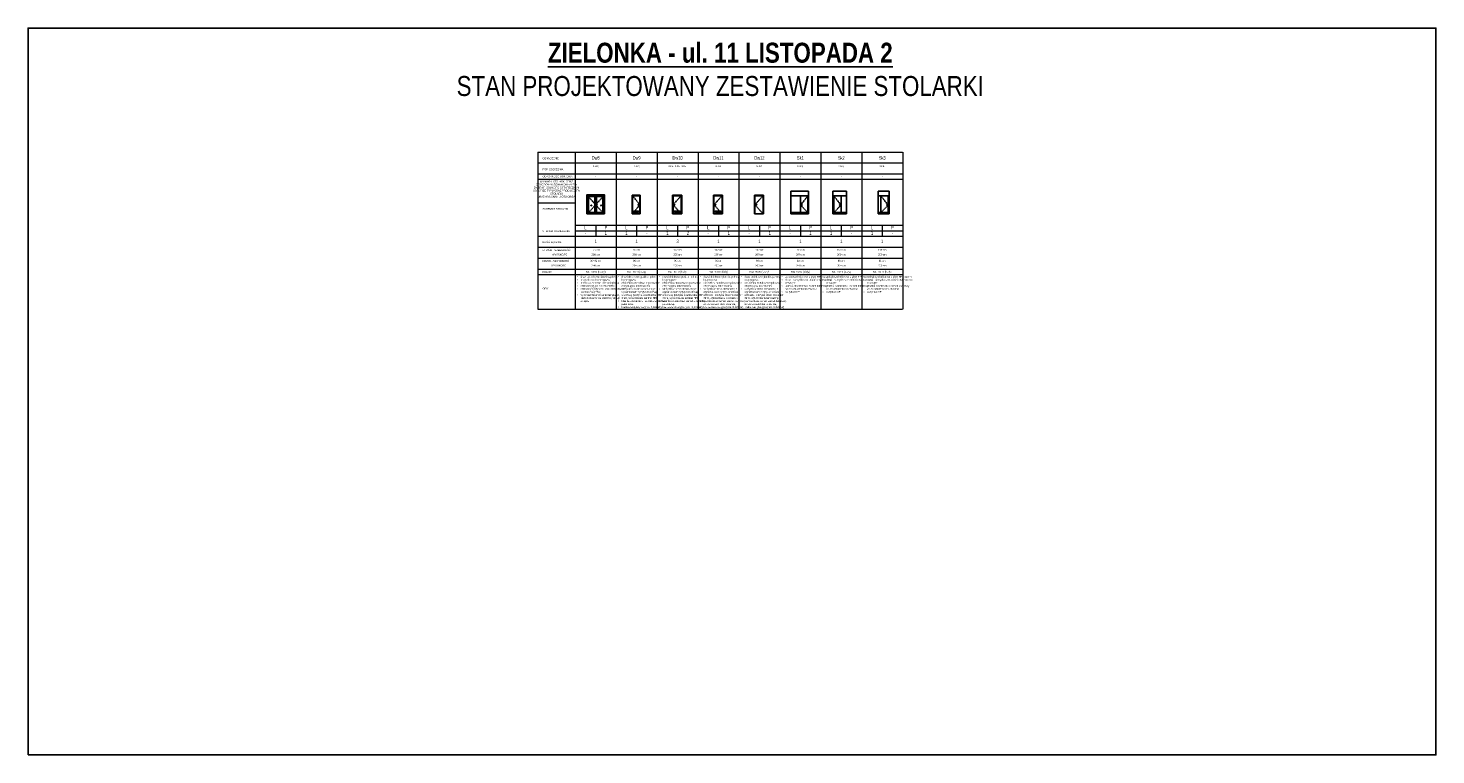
# Model space of a CAD drawing. Header units: millimetres. Extents: x 99331 to 130831, y -7610 to 25890.
# Tile 1 of 101: x 115331 to 130831, y -7610 to 390. Entities that reach past the tile are written whole.
import ezdxf

# ---------------------------------------------------------------- set-up
doc = ezdxf.new("R2010")
doc.units = ezdxf.units.MM
doc.linetypes.add('DASHEDX2', pattern=[38.1, 25.4, -12.7])
doc.layers.add('_HSA_POMOC_GRAFICZNE', color=7, linetype='Continuous', plot=False)
doc.layers.add('_HSA_PRZERYWANE', color=153, linetype='DASHEDX2')
doc.layers.add('_HSA_STOLARKA', color=132, linetype='Continuous')
doc.layers.add('_HSA_STOLARKA_OPIS', color=43, linetype='Continuous', lineweight=9)
doc.layers.add('_HSA_ZAKRES_OPRACOWANIA_HATCH', color=31, linetype='Continuous', transparency=0.5)
doc.styles.add('ARIAL 08', font='Arial.ttf', dxfattribs={"width": 0.8})
doc.styles.add('ARIAL_100', font='Arial.ttf', dxfattribs={"width": 0.8, "height": 20})
doc.styles.add('ARIAL_200', font='Arial Narrow.ttf', dxfattribs={"width": 0.8, "height": 38})

# ---------------------------------------------------------------- blocks, each defined once
blk = doc.blocks.new('A$C503931F8')
at = {"color": 0}
for points in [[(5, 94), (11, 94), (11, 89), (5, 89)], [(7, 99), (20, 99), (20, 101), (7, 101)]]:
    blk.add_lwpolyline(points, close=True, dxfattribs=at)
blk.add_lwpolyline([(11, 101), (11, 103), (5, 103), (5, 97), (11, 97), (11, 99)], dxfattribs=at)

msp = doc.modelspace()

# ---------------------------------------------------------------- linework, layer by layer
at = {"layer": '_HSA_POMOC_GRAFICZNE'}
msp.add_lwpolyline([(115331.33, -7609.52), (130831.33, -7609.52), (130831.33, 390.48), (115331.33, 390.48)], close=True, dxfattribs=at)
at = {"layer": '_HSA_PRZERYWANE', "ltscale": 0.2}
for points in [[(121490.4, -1653.66), (121580.4, -1553.66), (121490.4, -1453.66)], [(121670.4, -1653.66), (121580.4, -1553.66), (121670.4, -1453.66)], [(121986.46, -1653.66), (122066.46, -1553.66), (121986.46, -1453.66)], [(122522.17, -1653.66), (122432.17, -1553.66), (122522.17, -1453.66)], [(122972.88, -1653.66), (122882.88, -1553.66), (122972.88, -1453.66)], [(123423.6, -1653.66), (123333.6, -1553.66), (123423.6, -1453.66)], [(123916.96, -1638.66), (123836.96, -1558.66), (123916.96, -1453.66)], [(124201.68, -1638.66), (124281.68, -1558.66), (124201.68, -1453.66)], [(124720.36, -1638.66), (124800.36, -1558.66), (124720.36, -1453.66)]]:
    msp.add_lwpolyline(points, dxfattribs=at)
at = {"layer": '_HSA_STOLARKA', "linetype": 'Continuous'}
for p, q in [((122071.46, -1448.66), (121981.46, -1448.66)), ((121981.46, -1448.66), (121981.46, -1653.66)), ((122066.46, -1453.66), (121986.46, -1453.66)), ((121986.46, -1453.66), (121986.46, -1653.66)), ((122066.46, -1453.66), (122066.46, -1653.66)), ((122071.46, -1448.66), (122071.46, -1653.66)), ((122427.17, -1448.66), (122527.17, -1448.66)), ((122427.17, -1448.66), (122427.17, -1653.66)), ((122432.17, -1453.66), (122432.17, -1653.66)), ((122432.17, -1453.66), (122522.17, -1453.66)), ((122522.17, -1453.66), (122522.17, -1653.66)), ((122527.17, -1448.66), (122527.17, -1653.66)), ((122877.88, -1448.66), (122977.88, -1448.66)), ((122877.88, -1448.66), (122877.88, -1653.66)), ((122882.88, -1453.66), (122882.88, -1653.66)), ((122882.88, -1453.66), (122972.88, -1453.66)), ((122972.88, -1453.66), (122972.88, -1653.66)), ((122977.88, -1448.66), (122977.88, -1653.66)), ((123328.6, -1448.66), (123428.6, -1448.66)), ((123328.6, -1448.66), (123328.6, -1653.66)), ((123333.6, -1453.66), (123333.6, -1653.66)), ((123333.6, -1453.66), (123423.6, -1453.66)), ((123423.6, -1453.66), (123423.6, -1653.66)), ((123428.6, -1448.66), (123428.6, -1653.66)), ((123730.96, -1403.66), (123923.96, -1403.66)), ((123730.96, -1453.66), (123923.96, -1453.66)), ((123836.96, -1453.66), (123836.96, -1653.66)), ((123916.96, -1453.66), (123916.96, -1475.16)), ((123916.96, -1495.16), (123916.96, -1597.16)), ((124341.68, -1403.66), (124191.68, -1403.66)), ((124341.68, -1453.66), (124191.68, -1453.66)), ((124201.68, -1453.66), (124201.68, -1475.16)), ((124201.68, -1495.16), (124201.68, -1597.16)), ((124281.68, -1453.66), (124281.68, -1653.66)), ((124810.36, -1403.66), (124691.36, -1403.66)), ((124810.36, -1453.66), (124691.36, -1453.66)), ((124720.36, -1453.66), (124720.36, -1475.16)), ((124720.36, -1495.16), (124720.36, -1597.16)), ((124800.36, -1453.66), (124800.36, -1653.66)), ((122071.46, -1653.66), (121981.46, -1653.66)), ((122427.17, -1653.66), (122527.17, -1653.66)), ((122877.88, -1653.66), (122977.88, -1653.66)), ((123328.6, -1653.66), (123428.6, -1653.66)), ((123730.96, -1638.66), (123923.96, -1638.66)), ((123730.96, -1653.66), (123923.96, -1653.66)), ((123916.96, -1617.16), (123916.96, -1653.66)), ((124341.68, -1638.66), (124191.68, -1638.66)), ((124341.68, -1653.66), (124191.68, -1653.66)), ((124201.68, -1617.16), (124201.68, -1653.66)), ((124810.36, -1638.66), (124691.36, -1638.66)), ((124810.36, -1653.66), (124691.36, -1653.66)), ((124720.36, -1617.16), (124720.36, -1653.66))]:
    msp.add_line(p, q, dxfattribs=at)
at = {"layer": '_HSA_STOLARKA'}
for p, q in [((123730.96, -1653.66), (123730.96, -1403.66)), ((123915.96, -1475.16), (123917.96, -1475.16)), ((123915.96, -1485.16), (123915.96, -1475.16)), ((123917.96, -1485.16), (123915.96, -1485.16)), ((123915.96, -1485.16), (123917.96, -1485.16)), ((123915.96, -1495.16), (123915.96, -1485.16)), ((123917.96, -1495.16), (123915.96, -1495.16)), ((123917.96, -1475.16), (123917.96, -1485.16)), ((123917.96, -1485.16), (123917.96, -1495.16)), ((123923.96, -1653.66), (123923.96, -1403.66)), ((124191.68, -1653.66), (124191.68, -1403.66)), ((124202.68, -1475.16), (124200.68, -1475.16)), ((124200.68, -1475.16), (124200.68, -1485.16)), ((124200.68, -1485.16), (124202.68, -1485.16)), ((124202.68, -1485.16), (124200.68, -1485.16)), ((124200.68, -1485.16), (124200.68, -1495.16)), ((124200.68, -1495.16), (124202.68, -1495.16)), ((124202.68, -1485.16), (124202.68, -1475.16)), ((124202.68, -1495.16), (124202.68, -1485.16)), ((124341.68, -1653.66), (124341.68, -1403.66)), ((124691.36, -1653.66), (124691.36, -1403.66)), ((124721.36, -1475.16), (124719.36, -1475.16)), ((124719.36, -1475.16), (124719.36, -1485.16)), ((124719.36, -1485.16), (124721.36, -1485.16)), ((124721.36, -1485.16), (124719.36, -1485.16)), ((124719.36, -1485.16), (124719.36, -1495.16)), ((124719.36, -1495.16), (124721.36, -1495.16)), ((124721.36, -1485.16), (124721.36, -1475.16)), ((124721.36, -1495.16), (124721.36, -1485.16)), ((124810.36, -1653.66), (124810.36, -1403.66)), ((123733.96, -1638.66), (123733.96, -1653.66)), ((123735.96, -1638.66), (123735.96, -1653.66)), ((123834.96, -1638.66), (123834.96, -1653.66)), ((123915.96, -1597.16), (123917.96, -1597.16)), ((123915.96, -1607.16), (123915.96, -1597.16)), ((123917.96, -1607.16), (123915.96, -1607.16)), ((123915.96, -1607.16), (123917.96, -1607.16)), ((123915.96, -1617.16), (123915.96, -1607.16)), ((123917.96, -1617.16), (123915.96, -1617.16)), ((123917.96, -1597.16), (123917.96, -1607.16)), ((123917.96, -1607.16), (123917.96, -1617.16)), ((123918.96, -1638.66), (123918.96, -1653.66)), ((123921.96, -1638.66), (123921.96, -1653.66)), ((123923.96, -1638.66), (123923.96, -1653.66)), ((124191.68, -1638.66), (124191.68, -1653.66)), ((124193.68, -1638.66), (124193.68, -1653.66)), ((124199.68, -1638.66), (124199.68, -1653.66)), ((124202.68, -1597.16), (124200.68, -1597.16)), ((124200.68, -1597.16), (124200.68, -1607.16)), ((124200.68, -1607.16), (124202.68, -1607.16)), ((124202.68, -1607.16), (124200.68, -1607.16)), ((124200.68, -1607.16), (124200.68, -1617.16)), ((124200.68, -1617.16), (124202.68, -1617.16)), ((124202.68, -1607.16), (124202.68, -1597.16)), ((124202.68, -1617.16), (124202.68, -1607.16)), ((124283.68, -1638.66), (124283.68, -1653.66)), ((124336.68, -1638.66), (124336.68, -1653.66)), ((124338.68, -1638.66), (124338.68, -1653.66)), ((124691.36, -1638.66), (124691.36, -1653.66)), ((124693.36, -1638.66), (124693.36, -1653.66)), ((124718.36, -1638.66), (124718.36, -1653.66)), ((124721.36, -1597.16), (124719.36, -1597.16)), ((124719.36, -1597.16), (124719.36, -1607.16)), ((124719.36, -1607.16), (124721.36, -1607.16)), ((124721.36, -1607.16), (124719.36, -1607.16)), ((124719.36, -1607.16), (124719.36, -1617.16)), ((124719.36, -1617.16), (124721.36, -1617.16)), ((124721.36, -1607.16), (124721.36, -1597.16)), ((124721.36, -1617.16), (124721.36, -1607.16)), ((124802.36, -1638.66), (124802.36, -1653.66)), ((124802.36, -1638.66), (124802.36, -1653.66)), ((124807.36, -1638.66), (124807.36, -1653.66))]:
    msp.add_line(p, q, dxfattribs=at)
for points in [[(121482.9, -1653.66), (121482.9, -1445.66), (121677.9, -1445.66), (121677.9, -1653.66)], [(121490.4, -1653.66), (121490.4, -1453.66), (121580.4, -1453.66), (121580.4, -1653.66)], [(121580.4, -1453.66), (121580.4, -1653.66)], [(121670.4, -1653.66), (121670.4, -1453.66), (121580.4, -1453.66), (121580.4, -1653.66)], [(121482.9, -1653.66), (121677.9, -1653.66)], [(121531.1, -1564.78), (121524.83, -1558.35)], [(121538.69, -1568.6), (121525.24, -1553.73)], [(121536.05, -1561.1), (121529.78, -1554.67)], [(121633.11, -1568.6), (121646.56, -1553.73)], [(121635.75, -1561.1), (121642.02, -1554.67)], [(121640.7, -1564.78), (121646.97, -1558.35)], [(122055.46, -1552.41), (122055.46, -1550.91), (122060.96, -1550.91), (122060.96, -1556.41), (122055.46, -1556.41), (122055.46, -1554.91)], [(122443.17, -1552.41), (122443.17, -1550.91), (122437.67, -1550.91), (122437.67, -1556.41), (122443.17, -1556.41), (122443.17, -1554.91)], [(122893.88, -1552.41), (122893.88, -1550.91), (122888.38, -1550.91), (122888.38, -1556.41), (122893.88, -1556.41), (122893.88, -1554.91)], [(123344.6, -1552.41), (123344.6, -1550.91), (123339.1, -1550.91), (123339.1, -1556.41), (123344.6, -1556.41), (123344.6, -1554.91)]]:
    msp.add_lwpolyline(points, dxfattribs=at)
for points in [[(121516.3, -1453.66), (121497.47, -1453.66), (121497.47, -1462.24), (121516.3, -1462.24)], [(121499.94, -1461.66), (121572.4, -1461.66), (121572.4, -1637.66), (121499.94, -1637.66)], [(121660.87, -1461.66), (121588.4, -1461.66), (121588.4, -1637.66), (121660.87, -1637.66)], [(121644.51, -1453.66), (121663.33, -1453.66), (121663.33, -1462.24), (121644.51, -1462.24)], [(122059.46, -1554.91), (122046.96, -1554.91), (122046.96, -1552.41), (122059.46, -1552.41)], [(122055.46, -1559.16), (122060.96, -1559.16), (122060.96, -1564.66), (122055.46, -1564.66)], [(122443.17, -1559.16), (122437.67, -1559.16), (122437.67, -1564.66), (122443.17, -1564.66)], [(122439.17, -1554.91), (122451.67, -1554.91), (122451.67, -1552.41), (122439.17, -1552.41)], [(122893.88, -1559.16), (122888.38, -1559.16), (122888.38, -1564.66), (122893.88, -1564.66)], [(122889.88, -1554.91), (122902.38, -1554.91), (122902.38, -1552.41), (122889.88, -1552.41)], [(123344.6, -1559.16), (123339.1, -1559.16), (123339.1, -1564.66), (123344.6, -1564.66)], [(123340.6, -1554.91), (123353.1, -1554.91), (123353.1, -1552.41), (123340.6, -1552.41)]]:
    msp.add_lwpolyline(points, close=True, dxfattribs=at)
at = {"layer": '_HSA_STOLARKA', "linetype": 'Continuous'}
for points in [[(122050.51, -1638.66), (122002.4, -1638.66), (122002.4, -1623.61), (122050.51, -1623.61)], [(122448.12, -1638.66), (122506.23, -1638.66), (122506.23, -1623.61), (122448.12, -1623.61)], [(122898.83, -1638.66), (122956.94, -1638.66), (122956.94, -1623.61), (122898.83, -1623.61)]]:
    msp.add_lwpolyline(points, close=True, dxfattribs=at)
at = {"layer": '_HSA_STOLARKA_OPIS'}
for p, q in [((120943.28, -973.59), (124959.57, -973.59)), ((120943.28, -973.59), (120943.28, -2701.83)), ((121355.04, -973.59), (121355.04, -2701.83)), ((121805.76, -973.59), (121805.76, -2701.83)), ((122256.47, -973.59), (122256.47, -2701.83)), ((122707.18, -973.59), (122707.18, -2701.83)), ((123157.9, -973.59), (123157.9, -2701.83)), ((123608.61, -973.59), (123608.61, -2701.83)), ((124059.32, -973.59), (124059.32, -2701.83)), ((124510.03, -973.59), (124510.03, -2701.83)), ((124960.75, -973.59), (124960.75, -2701.83)), ((120943.28, -1093.59), (124959.57, -1093.59)), ((120943.28, -1093.59), (124959.57, -1093.59)), ((120943.28, -1213.59), (124959.57, -1213.59)), ((120943.28, -1273.59), (124959.57, -1273.59)), ((120943.28, -1273.59), (124959.57, -1273.59)), ((120943.28, -1533.59), (121355.04, -1533.59)), ((120943.28, -1900.07), (124959.57, -1900.07)), ((120943.28, -2020.07), (124959.57, -2020.07)), ((120943.28, -2140.07), (124959.57, -2140.07)), ((120943.28, -2261.83), (124959.57, -2261.83)), ((120943.28, -2321.83), (124959.57, -2321.83)), ((120943.28, -2321.83), (124959.57, -2321.83)), ((120943.28, -2701.83), (124959.57, -2701.83))]:
    msp.add_line(p, q, dxfattribs=at)
for points in [[(121355.04, -1780.07), (124959.57, -1780.07)], [(121355.04, -1840.07), (124959.57, -1840.07)], [(121580.4, -1780.07), (121580.4, -1900.07)], [(122031.11, -1780.07), (122031.11, -1900.07)], [(122481.83, -1780.07), (122481.83, -1900.07)], [(122932.54, -1780.07), (122932.54, -1900.07)], [(123383.25, -1780.07), (123383.25, -1900.07)], [(123833.96, -1780.07), (123833.96, -1900.07)], [(124284.68, -1780.07), (124284.68, -1900.07)], [(124735.39, -1780.07), (124735.39, -1900.07)]]:
    msp.add_lwpolyline(points, dxfattribs=at)
at = {"layer": '_HSA_ZAKRES_OPRACOWANIA_HATCH', "color": 1, "true_color": 0xf91a05}
for points in [[(123836.96, -1638.66), (123916.96, -1638.66)], [(124281.68, -1638.66), (124201.68, -1638.66)], [(124800.36, -1638.66), (124720.36, -1638.66)]]:
    msp.add_lwpolyline(points, dxfattribs=at)

# ---------------------------------------------------------------- block references
at = {"layer": '_HSA_STOLARKA'}
msp.add_blockref('A$C503931F8', (121576.4, -1653.66), dxfattribs=at)
at = {"layer": '_HSA_STOLARKA', "linetype": 'Continuous'}
msp.add_blockref('A$C503931F8', (123834.46, -1658.66), dxfattribs=at)
at = {"layer": '_HSA_STOLARKA', "linetype": 'Continuous', "xscale": -1}
for p in [(124284.18, -1658.66), (124802.86, -1658.66)]:
    msp.add_blockref('A$C503931F8', p, dxfattribs=at)

# ---------------------------------------------------------------- texts
at = {"layer": '_HSA_POMOC_GRAFICZNE', "ltscale": 0.5, "insert": (119715.61, 230.32), "char_height": 220, "width": 6473.0864, "attachment_point": 1, "style": 'ARIAL 08'}
msp.add_mtext('\\pxqc;{\\fArial|b1|i0|c238|p34;\\L\\C0;ZIELONKA - ul. 11 LISTOPADA 2\\P\\fArial|b0|i0|c238|p34;\\lSTAN PROJEKTOWANY ZESTAWIENIE STOLARKI}', dxfattribs=at)
at = {"layer": '_HSA_STOLARKA_OPIS', "style": 'ARIAL_100', "width": 0.8}
for s, p in [('OZNACZENIE', (120995.43, -1053.18)), ('ODPORNOŚĆ OGNIOWA', (120995.43, -1251.71)), ('POMIESZCZENIA', (120995.43, -1173.18)), ('SCHEMAT STOLARKI', (120995.43, -1609.47)), ('STRONA OTWIERANIA', (120995.43, -1854.16)), ('ILOŚĆ ŁĄCZNIE', (120995.43, -1974.61)), ('OTWÓR - SZEROKOŚĆ', (120995.43, -2062.86)), ('DRZWI - SZEROKOŚĆ', (120995.43, -2182.86)), ('WYSOKOŚĆ', (121101.08, -2112.5)), ('KOLOR', (120995.43, -2304)), ('WYSOKOŚĆ', (121089.21, -2232.5)), ('OPIS', (120995.43, -2486.37))]:
    msp.add_text(s, height=20, dxfattribs=at).set_placement(p)
at = {"layer": '_HSA_STOLARKA_OPIS', "attachment_point": 2}
for s, insert, char_height, width, style in [('Dw8', (121580.4, -1018.13), 38, 450.7126, 'ARIAL_200'), ('Dw9', (122031.11, -1018.13), 38, 450.7126, 'ARIAL_200'), ('Dw10', (122481.83, -1018.13), 38, 450.7126, 'ARIAL_200'), ('Dw11', (122932.54, -1018.13), 38, 450.7126, 'ARIAL_200'), ('Dw12', (123383.25, -1018.13), 38, 450.7126, 'ARIAL_200'), ('Sk1', (123833.96, -1018.13), 38, 450.7126, 'ARIAL_200'), ('Sk2', (124284.68, -1018.13), 38, 450.7126, 'ARIAL_200'), ('Sk3', (124735.39, -1018.13), 38, 450.7126, 'ARIAL_200'), ('0.08; ', (121580.4, -1118.29), 20, 450.7126, 'ARIAL_100'), ('0.07;', (122031.11, -1118.29), 20, 450.7126, 'ARIAL_100'), ('0.03; 0.05; 0.06;', (122481.83, -1118.29), 20, 450.7126, 'ARIAL_100'), ('0.04;', (122932.54, -1118.29), 20, 450.7126, 'ARIAL_100'), ('0.02;', (123383.25, -1118.29), 20, 450.7126, 'ARIAL_100'), ('0.06;', (123833.96, -1118.29), 20, 450.7126, 'ARIAL_100'), ('0.05;', (124284.68, -1118.29), 20, 450.7126, 'ARIAL_100'), ('0.04;', (124735.39, -1118.29), 20, 450.7126, 'ARIAL_100'), ('WYMIARY STOLARKI ORAZ OTWORÓW W ŚCIANACH NALEŻY ZWERYFIKOWAĆ PO OSTATECZNYM WYBORZE TYPU ORAZ PRODUCENTA STOLARKI\\PORAZ WYKONANIU OTWORÓW', (121149.16, -1288.25), 20, 411.7628, 'ARIAL_100'), ('\\W0.8000;-', (121580.4, -1234.43), 20, 450.7126, 'ARIAL_100'), ('\\W0.8000;-', (122031.11, -1234.43), 20, 450.7126, 'ARIAL_100'), ('\\W0.8000;-', (122481.83, -1234.43), 20, 450.7126, 'ARIAL_100'), ('\\W0.8000;-', (122932.54, -1234.43), 20, 450.7126, 'ARIAL_100'), ('\\W0.8000;-', (123383.25, -1234.43), 20, 450.7126, 'ARIAL_100'), ('\\W0.8000;-', (123833.96, -1234.43), 20, 450.7126, 'ARIAL_100'), ('\\W0.8000;-', (124284.68, -1234.43), 20, 450.7126, 'ARIAL_100'), ('\\W0.8000;-', (124735.39, -1234.43), 20, 450.7126, 'ARIAL_100'), ('\\W0.8000;L', (121467.72, -1787.17), 38, 225.3563, 'ARIAL_200'), ('1', (121693.08, -1847.17), 38, 225.3563, 'ARIAL_200'), ('\\W0.8000;P', (121693.08, -1787.17), 38, 225.3563, 'ARIAL_200'), ('\\W0.8000;1', (121918.44, -1847.17), 38, 225.3563, 'ARIAL_200'), ('\\W0.8000;L', (121918.44, -1787.17), 38, 225.3563, 'ARIAL_200'), ('\\W0.8000;P', (122143.79, -1787.17), 38, 225.3563, 'ARIAL_200'), ('1', (122369.15, -1847.17), 38, 225.3563, 'ARIAL_200'), ('\\W0.8000;L', (122369.15, -1787.17), 38, 225.3563, 'ARIAL_200'), ('2', (122594.5, -1847.17), 38, 225.3563, 'ARIAL_200'), ('\\W0.8000;P', (122594.5, -1787.17), 38, 225.3563, 'ARIAL_200'), ('\\W0.8000;L', (122819.86, -1787.17), 38, 225.3563, 'ARIAL_200'), ('1', (123045.22, -1847.17), 38, 225.3563, 'ARIAL_200'), ('\\W0.8000;P', (123045.22, -1787.17), 38, 225.3563, 'ARIAL_200'), ('\\W0.8000;L', (123270.57, -1787.17), 38, 225.3563, 'ARIAL_200'), ('1', (123495.93, -1847.17), 38, 225.3563, 'ARIAL_200'), ('\\W0.8000;P', (123495.93, -1787.17), 38, 225.3563, 'ARIAL_200'), ('\\W0.8000;L', (123721.29, -1787.17), 38, 225.3563, 'ARIAL_200'), ('1', (123946.64, -1847.17), 38, 225.3563, 'ARIAL_200'), ('\\W0.8000;P', (123946.64, -1787.17), 38, 225.3563, 'ARIAL_200'), ('1', (124172, -1847.17), 38, 225.3563, 'ARIAL_200'), ('\\W0.8000;L', (124172, -1787.17), 38, 225.3563, 'ARIAL_200'), ('\\W0.8000;P', (124397.35, -1787.17), 38, 225.3563, 'ARIAL_200'), ('1', (124622.71, -1847.17), 38, 225.3563, 'ARIAL_200'), ('\\W0.8000;L', (124622.71, -1787.17), 38, 225.3563, 'ARIAL_200'), ('\\W0.8000;P', (124848.07, -1787.17), 38, 225.3563, 'ARIAL_200'), ('-', (121467.72, -1847.17), 38, 225.3563, 'ARIAL_200'), ('1', (121580.4, -1936.61), 38, 450.7126, 'ARIAL_200'), ('\\W0.8000;1', (122031.11, -1936.61), 38, 450.7126, 'ARIAL_200'), ('\\W0.8000;-', (122143.79, -1847.17), 38, 225.3563, 'ARIAL_200'), ('3', (122481.83, -1936.61), 38, 450.7126, 'ARIAL_200'), ('-', (122819.86, -1847.17), 38, 225.3563, 'ARIAL_200'), ('1', (122932.54, -1936.61), 38, 450.7126, 'ARIAL_200'), ('-', (123270.57, -1847.17), 38, 225.3563, 'ARIAL_200'), ('1', (123383.25, -1936.61), 38, 450.7126, 'ARIAL_200'), ('-', (123721.29, -1847.17), 38, 225.3563, 'ARIAL_200'), ('1', (123833.96, -1936.61), 38, 450.7126, 'ARIAL_200'), ('1', (124284.68, -1936.61), 38, 450.7126, 'ARIAL_200'), ('-', (124397.35, -1847.17), 38, 225.3563, 'ARIAL_200'), ('1', (124735.39, -1936.61), 38, 450.7126, 'ARIAL_200'), ('-', (124848.07, -1847.17), 38, 225.3563, 'ARIAL_200'), ('90+90 cm', (121580.4, -2159.97), 20, 450.7126, 'ARIAL_100'), ('208 cm', (121580.4, -2092.5), 20, 450.7126, 'ARIAL_100'), ('175 cm', (121580.4, -2039.97), 20, 450.7126, 'ARIAL_100'), ('208 cm', (122031.11, -2092.5), 20, 450.7126, 'ARIAL_100'), ('92 cm', (122031.11, -2039.97), 20, 450.7126, 'ARIAL_100'), ('80 cm', (122031.11, -2159.97), 20, 450.7126, 'ARIAL_100'), ('102 cm', (122481.83, -2039.97), 20, 450.7126, 'ARIAL_100'), ('90 cm', (122481.83, -2159.97), 20, 450.7126, 'ARIAL_100'), ('\\W0.8000;208 cm', (122481.83, -2092.5), 20, 450.7126, 'ARIAL_100'), ('208 cm', (122932.54, -2092.5), 20, 450.7126, 'ARIAL_100'), ('102 cm', (122932.54, -2039.97), 20, 450.7126, 'ARIAL_100'), ('90 cm', (122932.54, -2159.97), 20, 450.7126, 'ARIAL_100'), ('102 cm', (123383.25, -2039.97), 20, 450.7126, 'ARIAL_100'), ('90 cm', (123383.25, -2159.97), 20, 450.7126, 'ARIAL_100'), ('\\W0.8000;208 cm', (123383.25, -2092.5), 20, 450.7126, 'ARIAL_100'), ('200 cm', (123833.96, -2092.5), 20, 450.7126, 'ARIAL_100'), ('193 cm', (123833.96, -2039.97), 20, 450.7126, 'ARIAL_100'), ('80 cm', (123833.96, -2159.97), 20, 450.7126, 'ARIAL_100'), ('200 cm', (124284.68, -2092.5), 20, 450.7126, 'ARIAL_100'), ('150 cm', (124284.68, -2039.97), 20, 450.7126, 'ARIAL_100'), ('80 cm', (124284.68, -2159.97), 20, 450.7126, 'ARIAL_100'), ('200 cm', (124735.39, -2092.5), 20, 450.7126, 'ARIAL_100'), ('119 cm', (124735.39, -2039.97), 20, 450.7126, 'ARIAL_100'), ('80 cm', (124735.39, -2159.97), 20, 450.7126, 'ARIAL_100'), ('RAL 9006 (szary)', (121580.4, -2281.73), 20, 450.7126, 'ARIAL_100'), ('200 cm', (121580.4, -2212.5), 20, 450.7126, 'ARIAL_100'), ('RAL 9010 (biały)', (122031.11, -2281.73), 20, 450.7126, 'ARIAL_100'), ('200 cm', (122031.11, -2212.5), 20, 450.7126, 'ARIAL_100'), ('RAL 9010 (biały)', (122481.83, -2281.73), 20, 450.7126, 'ARIAL_100'), ('\\W0.8000;200 cm', (122481.83, -2212.5), 20, 450.7126, 'ARIAL_100'), ('RAL 9010 (biały)', (122932.54, -2281.73), 20, 450.7126, 'ARIAL_100'), ('\\W0.8000;200 cm', (122932.54, -2212.5), 20, 450.7126, 'ARIAL_100'), ('RAL 9006 (szary)', (123383.25, -2281.73), 20, 450.7126, 'ARIAL_100'), ('\\W0.8000;200 cm', (123383.25, -2212.5), 20, 450.7126, 'ARIAL_100'), ('RAL 9010 (biały)', (123833.96, -2281.73), 20, 450.7126, 'ARIAL_100'), ('\\W0.8000;200 cm', (123833.96, -2212.5), 20, 450.7126, 'ARIAL_100'), ('RAL 9010 (biały)', (124284.68, -2281.73), 20, 450.7126, 'ARIAL_100'), ('\\W0.8000;200 cm', (124284.68, -2212.5), 20, 450.7126, 'ARIAL_100'), ('RAL 9010 (biały)', (124735.39, -2281.73), 20, 450.7126, 'ARIAL_100'), ('\\W0.8000;200 cm', (124735.39, -2212.5), 20, 450.7126, 'ARIAL_100'), ('\\pxi-2,l3,ql,t3;{\\fSymbol|b0|i0|c2|p18;·^I}drzwi aluminiowe dwuskrzydłowe\\P{\\fSymbol|b0|i0|c2|p18;·^I}przeszklone; bezprogowe, \\P{\\fSymbol|b0|i0|c2|p18;·^I}profile aluminiowe  bez ocieplenia,\\P{\\fSymbol|b0|i0|c2|p18;·^I}szklenie (wg pn-en 356:2000):\\P{\\fSymbol|b0|i0|c2|p18;·^I}szklenie pojedyncze, szkło laminowane bezpieczne (P2A)\\P{\\fSymbol|b0|i0|c2|p18;·^I}wyposażone w 2x samozamykacz,  klamki obustronne stal inox, szyldy okrągłe', (121580.4, -2336.46), 20, 450.7126, 'ARIAL_100'), ('\\pxi-2,l3,ql,t3;{\\fSymbol|b0|i0|c2|p18;·^I}drzwi obiektowe gładkie, pełne, bezprogowe,\\P{\\fSymbol|b0|i0|c2|p18;·^I}ościeżnica metalowa regulowana obejmująca, lakierowana;\\P{\\fSymbol|b0|i0|c2|p18;·^I}skrzydło w ramie drewnianej z wypełnieniem z płyty kanałowej wiórowej, pokrycie obustronnie HDF 3mm, wykończenie laminat HPL\\P{\\fSymbol|b0|i0|c2|p18;·^I}klamka obustronna i zamek z wkładką patentową,\\P{\\fSymbol|b0|i0|c2|p18;·^I}kratka wentylacyjna (min. 0,022m2),', (122031.11, -2336.46), 20, 450.7126, 'ARIAL_100'), ('\\pxi-2,l3,ql,t3;{\\fSymbol|b0|i0|c2|p18;·^I}drzwi obiektowe gładkie, pełne, bezprogowe,\\P{\\fSymbol|b0|i0|c2|p18;·^I}ościeżnica metalowa regulowana obejmująca, lakierowana;\\P{\\fSymbol|b0|i0|c2|p18;·^I}skrzydło w ramie drewnianej z wypełnieniem z płyty kanałowej wiórowej, pokrycie obustronnie HDF 3mm, wykończenie laminat HPL\\P{\\fSymbol|b0|i0|c2|p18;·^I}klamka obustronna i zamek z wkładką patentową,\\P{\\fSymbol|b0|i0|c2|p18;·^I}kratka wentylacyjna (min. 0,022m2),', (122481.83, -2336.46), 20, 450.7126, 'ARIAL_100'), ('\\pxi-2,l3,ql,t3;{\\fSymbol|b0|i0|c2|p18;·^I}drzwi obiektowe gładkie, pełne, bezprogowe,\\P{\\fSymbol|b0|i0|c2|p18;·^I}ościeżnica metalowa regulowana obejmująca, lakierowana;\\P{\\fSymbol|b0|i0|c2|p18;·^I}skrzydło w ramie drewnianej z wypełnieniem z płyty kanałowej wiórowej, pokrycie obustronnie hdf 3mm, wykończenie laminat hpl\\P{\\fSymbol|b0|i0|c2|p18;·^I}klamka obustronna i zamek kabinowy wc ze wskaźnikiem otwarcia,\\P{\\fSymbol|b0|i0|c2|p18;·^I}kratka wentylacyjna (min. 0,022m2),', (122932.54, -2336.46), 20, 450.7126, 'ARIAL_100'), ('\\pxi-2,l3,ql,t3;{\\fSymbol|b0|i0|c2|p18;·^I}drzwi obiektowe gładkie, pełne, bezprogowe,\\P{\\fSymbol|b0|i0|c2|p18;·^I}ościeżnica metalowa regulowana obejmująca, lakierowana;\\P{\\fSymbol|b0|i0|c2|p18;·^I}skrzydło w ramie drewnianej z wypełnieniem z płyty kanałowej wiórowej, pokrycie obustronnie hdf 3mm, wykończenie laminat hpl\\P{\\fSymbol|b0|i0|c2|p18;·^I}klamka obustronna i zamek kabinowy wc ze wskaźnikiem otwarcia,\\P{\\fSymbol|b0|i0|c2|p18;·^I}kratka wentylacyjna (min. 0,022m2),', (123383.25, -2336.46), 20, 450.7126, 'ARIAL_100'), ('\\pxi-2,l3,ql,t3;{\\fSymbol|b0|i0|c2|p18;·^I}zabudowa kabinowa z płyty HPL 12mm \\P{\\fSymbol|b0|i0|c2|p18;·^I}drzwi - skrzydło szer. 80cm otwierane na zewnątrz \\P{\\fSymbol|b0|i0|c2|p18;·^I}klamka obustronna i zamek kabinowy wc ze wskaźnikiem otwarcia,\\P{\\fSymbol|b0|i0|c2|p18;·^I}certyfikat CE', (123833.96, -2336.46), 20, 450.7126, 'ARIAL_100'), ('\\pxi-2,l3,ql,t3;{\\fSymbol|b0|i0|c2|p18;·^I}zabudowa kabinowa z płyty HPL 12mm\\P{\\fSymbol|b0|i0|c2|p18;·^I}drzwi - skrzydło szer. 80cm otwierane na zewnątrz \\P{\\fSymbol|b0|i0|c2|p18;·^I}klamka obustronna i zamek kabinowy wc ze wskaźnikiem otwarcia,\\P{\\fSymbol|b0|i0|c2|p18;·^I}certyfikat CE', (124284.68, -2336.46), 20, 450.7126, 'ARIAL_100'), ('\\pxi-2,l3,ql,t3;{\\fSymbol|b0|i0|c2|p18;·^I}zabudowa kabinowa z płyty HPL 12mm\\P{\\fSymbol|b0|i0|c2|p18;·^I}drzwi - skrzydło szer. 80cm otwierane na zewnątrz \\P{\\fSymbol|b0|i0|c2|p18;·^I}klamka obustronna i zamek kabinowy wc ze wskaźnikiem otwarcia,\\P{\\fSymbol|b0|i0|c2|p18;·^I}certyfikat CE', (124735.39, -2336.46), 20, 450.7126, 'ARIAL_100')]:
    msp.add_mtext(s, dxfattribs=dict(at, insert=insert, char_height=char_height, width=width, style=style))

doc.saveas('drawing.dxf')
